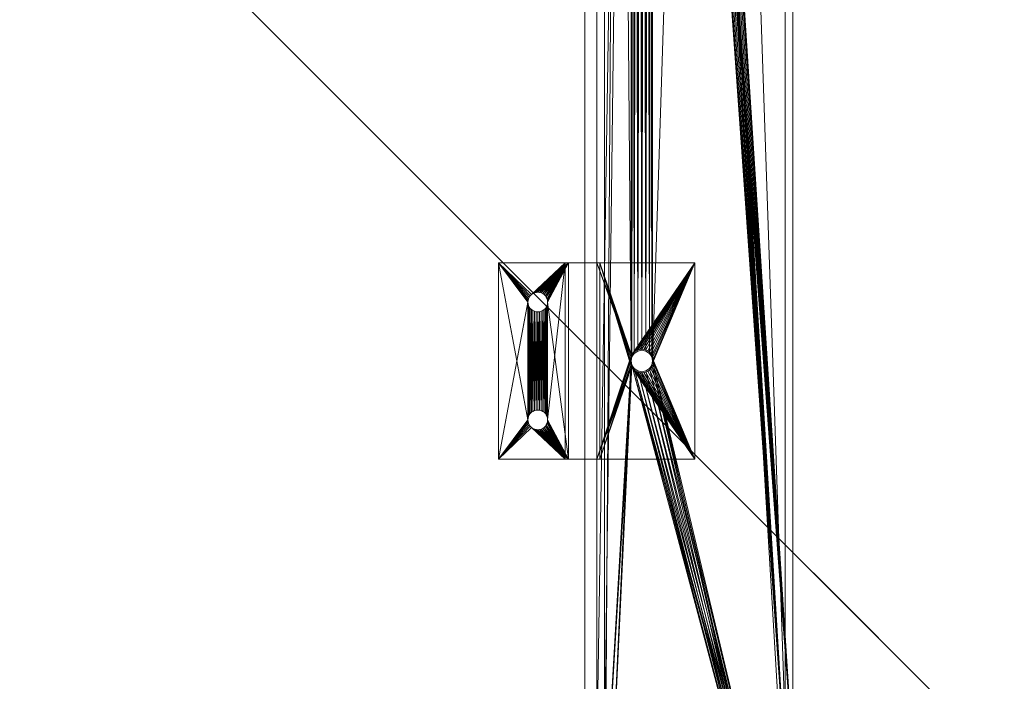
# Model space of a CAD drawing. Header units: millimetres. Extents: x -2623 to 24971, y -2173 to 12621.
# Tile 255 of 256: x 1303 to 1554, y 68 to 237. Entities that reach past the tile are written whole.
import ezdxf

# ---------------------------------------------------------------- set-up
doc = ezdxf.new("R2010")
doc.units = ezdxf.units.MM
for name, color, linetype, lineweight in [('Beam Dimensions', 4, 'Continuous', 5), ('Beam Dimensions @ 1536', 4, 'Continuous', 5), ('Beam Dimensions @ 768', 4, 'Continuous', 5), ('Top Dimensions', 4, 'Continuous', 5), ('Top Dimensions @ 1536', 4, 'Continuous', 5), ('Top Dimensions @ 192', 4, 'Continuous', 5), ('Top Dimensions @ 384', 4, 'Continuous', 5), ('Top Dimensions @ 768', 4, 'Continuous', 5), ('Track Leg Frames', 6, 'Continuous', 5), ('Track Spacer Bracket', 6, 'Continuous', 5), ('Workstation - Top', 4, 'Continuous', 5)]:
    doc.layers.add(name, color=color, linetype=linetype, lineweight=lineweight)
doc.styles.add('Arial-1.500', font='txt', dxfattribs={"height": 1.5})
doc.dimstyles.new('Dim-Style 1', dxfattribs={"dimtxt": 0.18, "dimasz": 1, "dimexe": 0.5, "dimexo": 0, "dimgap": 1, "dimtad": 1, "dimdec": 0, "dimzin": 0, "dimdsep": 46, "dimtxsty": 'Arial-1.500', "dimblk": 'OBLIQUE', "dimcen": 0.09, "dimclrd": 4, "dimclre": 4, "dimclrt": 4, "dimadec": 0, "dimazin": 0, "dimtfac": 1, "dimtdec": 4, "dimtmove": 0, "dimatfit": 1, "dimfxl": 1, "dimfxlon": 1, "dimtolj": 1, "dimtzin": 0, "dimlwd": 5, "dimlwe": 5, "dimarcsym": 0})
doc.dimstyles.new('Dim-Style 4', dxfattribs={"dimtxt": 0.18, "dimasz": 1, "dimexe": 0.5, "dimexo": 0, "dimgap": 1, "dimtad": 1, "dimdec": 0, "dimzin": 0, "dimdsep": 46, "dimtxsty": 'Arial-1.500', "dimblk": 'OBLIQUE', "dimcen": 0.09, "dimclrd": 4, "dimclre": 4, "dimclrt": 4, "dimadec": 0, "dimazin": 0, "dimtfac": 1, "dimtdec": 4, "dimtmove": 0, "dimatfit": 1, "dimfxl": 1, "dimfxlon": 1, "dimtolj": 1, "dimtzin": 0, "dimlwd": 5, "dimlwe": 5, "dimarcsym": 0})

# ---------------------------------------------------------------- blocks, each defined once
blk = doc.blocks.new('_Oblique')
at = {"color": 0, "linetype": 'ByBlock', "lineweight": -2}
blk.add_line((-0.5, -0.5), (0.5, 0.5), dxfattribs=at)
blk = doc.blocks.new('*D6')
at = {"layer": 'Beam Dimensions', "color": 4, "linetype": 'Continuous', "lineweight": 5}
for p, q in [((53, 587.5), (53, -293.76)), ((1447, 587.5), (1447, -293.76)), ((53, 474.24), (-1483, 474.24)), ((53, 474.24), (1447, 474.24)), ((1447, 474.24), (24970.84, 474.24))]:
    blk.add_line(p, q, dxfattribs=at)
at = {"layer": 'Defpoints', "color": 0}
for p in [(53, 587.5), (1447, 587.5), (1447, 474.24)]:
    blk.add_point(p, dxfattribs=at)
at = {"layer": 'Beam Dimensions', "color": 4, "lineweight": 5, "xscale": 1536, "yscale": 1536, "zscale": 1536}
blk.add_blockref('_Oblique', (53, 474.24), dxfattribs=at)
at = {"layer": 'Beam Dimensions', "color": 4, "lineweight": 5, "xscale": 1536, "yscale": 1536, "zscale": 1536, "rotation": 180}
blk.add_blockref('_Oblique', (1447, 474.24), dxfattribs=at)
at = {"layer": 'Beam Dimensions', "color": 4, "insert": (15512.92, 3186.43), "char_height": 2304, "attachment_point": 5, "style": 'Arial-1.500'}
blk.add_mtext('\\A1;Beam -  1394', dxfattribs=at)
blk = doc.blocks.new('*D11')
at = {"layer": 'Beam Dimensions', "color": 4, "linetype": 'Continuous', "lineweight": 5}
for p, q in [((53, 587.5), (53, 90.24)), ((1447, 587.5), (1447, 90.24)), ((53, 474.24), (-715, 474.24)), ((53, 474.24), (1447, 474.24)), ((1447, 474.24), (13208.92, 474.24))]:
    blk.add_line(p, q, dxfattribs=at)
at = {"layer": 'Defpoints', "color": 0}
for p in [(53, 587.5), (1447, 587.5), (1447, 474.24)]:
    blk.add_point(p, dxfattribs=at)
at = {"layer": 'Beam Dimensions', "color": 4, "lineweight": 5, "xscale": 768, "yscale": 768, "zscale": 768}
blk.add_blockref('_Oblique', (53, 474.24), dxfattribs=at)
at = {"layer": 'Beam Dimensions', "color": 4, "lineweight": 5, "xscale": 768, "yscale": 768, "zscale": 768, "rotation": 180}
blk.add_blockref('_Oblique', (1447, 474.24), dxfattribs=at)
at = {"layer": 'Beam Dimensions', "color": 4, "insert": (8479.96, 1830.34), "char_height": 1152, "attachment_point": 5, "style": 'Arial-1.500'}
blk.add_mtext('\\A1;Beam -  1394', dxfattribs=at)
blk = doc.blocks.new('*D105')
at = {"layer": 'Defpoints', "color": 0}
for p in [(1500, 1200), (1601.2, 1200), (1500, 0)]:
    blk.add_point(p, dxfattribs=at)
at = {"layer": 'Top Dimensions', "color": 4, "linetype": 'Continuous', "lineweight": 5}
for p, q in [((1601.2, 1200), (1601.2, 12455.04)), ((1500, 1200), (2369.2, 1200)), ((1601.2, 0), (1601.2, 1200)), ((1500, 0), (2369.2, 0)), ((1601.2, 0), (1601.2, -1536))]:
    blk.add_line(p, q, dxfattribs=at)
at = {"layer": 'Top Dimensions', "color": 4, "lineweight": 5, "xscale": 1536, "yscale": 1536, "zscale": 1536}
for p, rotation in [((1601.2, 1200), 270), ((1601.2, 0), 90)]:
    blk.add_blockref('_Oblique', p, dxfattribs=dict(at, rotation=rotation))
at = {"layer": 'Top Dimensions', "color": 4, "insert": (-1110.99, 9131.52), "char_height": 2304, "attachment_point": 5, "rotation": 90, "style": 'Arial-1.500'}
blk.add_mtext('\\A1;1200', dxfattribs=at)
blk = doc.blocks.new('*D106')
at = {"layer": 'Defpoints', "color": 0}
for p in [(1500, 1200), (1601.2, 1200), (1500, 0)]:
    blk.add_point(p, dxfattribs=at)
at = {"layer": 'Top Dimensions', "color": 4, "linetype": 'Continuous', "lineweight": 5}
for p, q in [((1601.2, 1200), (1601.2, 2606.88)), ((1500, 1200), (1697.2, 1200)), ((1601.2, 0), (1601.2, 1200)), ((1500, 0), (1697.2, 0)), ((1601.2, 0), (1601.2, -192))]:
    blk.add_line(p, q, dxfattribs=at)
at = {"layer": 'Top Dimensions', "color": 4, "lineweight": 5, "xscale": 192, "yscale": 192, "zscale": 192}
for p, rotation in [((1601.2, 1200), 270), ((1601.2, 0), 90)]:
    blk.add_blockref('_Oblique', p, dxfattribs=dict(at, rotation=rotation))
at = {"layer": 'Top Dimensions', "color": 4, "insert": (1262.18, 2191.44), "char_height": 288, "attachment_point": 5, "rotation": 90, "style": 'Arial-1.500'}
blk.add_mtext('\\A1;1200', dxfattribs=at)
blk = doc.blocks.new('*D108')
at = {"layer": 'Defpoints', "color": 0}
for p in [(1500, 1200), (1601.2, 1200), (1500, 0)]:
    blk.add_point(p, dxfattribs=at)
at = {"layer": 'Top Dimensions', "color": 4, "linetype": 'Continuous', "lineweight": 5}
for p, q in [((1601.2, 1200), (1601.2, 4013.76)), ((1500, 1200), (1793.2, 1200)), ((1601.2, 0), (1601.2, 1200)), ((1500, 0), (1793.2, 0)), ((1601.2, 0), (1601.2, -384))]:
    blk.add_line(p, q, dxfattribs=at)
at = {"layer": 'Top Dimensions', "color": 4, "lineweight": 5, "xscale": 384, "yscale": 384, "zscale": 384}
for p, rotation in [((1601.2, 1200), 270), ((1601.2, 0), 90)]:
    blk.add_blockref('_Oblique', p, dxfattribs=dict(at, rotation=rotation))
at = {"layer": 'Top Dimensions', "color": 4, "insert": (923.15, 3182.88), "char_height": 576, "attachment_point": 5, "rotation": 90, "style": 'Arial-1.500'}
blk.add_mtext('\\A1;1200', dxfattribs=at)
blk = doc.blocks.new('*D110')
at = {"layer": 'Defpoints', "color": 0}
for p in [(1500, 1200), (1601.2, 1200), (1500, 0)]:
    blk.add_point(p, dxfattribs=at)
at = {"layer": 'Top Dimensions', "color": 4, "linetype": 'Continuous', "lineweight": 5}
for p, q in [((1601.2, 1200), (1601.2, 6827.52)), ((1500, 1200), (1985.2, 1200)), ((1601.2, 0), (1601.2, 1200)), ((1500, 0), (1985.2, 0)), ((1601.2, 0), (1601.2, -768))]:
    blk.add_line(p, q, dxfattribs=at)
at = {"layer": 'Top Dimensions', "color": 4, "lineweight": 5, "xscale": 768, "yscale": 768, "zscale": 768}
for p, rotation in [((1601.2, 1200), 270), ((1601.2, 0), 90)]:
    blk.add_blockref('_Oblique', p, dxfattribs=dict(at, rotation=rotation))
at = {"layer": 'Top Dimensions', "color": 4, "insert": (245.1, 5165.76), "char_height": 1152, "attachment_point": 5, "rotation": 90, "style": 'Arial-1.500'}
blk.add_mtext('\\A1;1200', dxfattribs=at)
blk = doc.blocks.new('*U167')
at = {"layer": 'Beam Dimensions @ 1536'}
dim = blk.add_linear_dim(base=(1447, 474.24), p1=(53, 587.5), p2=(1447, 587.5), text='Beam -  <>', dimstyle='Dim-Style 1', override={"dimscale": 1536}, dxfattribs=at)
dim.commit()
dim.dimension.update_dxf_attribs({"geometry": '*D6', "text_midpoint": (15512.92, 3186.43)})
at = {"layer": 'Beam Dimensions @ 768'}
dim = blk.add_linear_dim(base=(1447, 474.24), p1=(53, 587.5), p2=(1447, 587.5), text='Beam -  <>', dimstyle='Dim-Style 1', override={"dimscale": 768}, dxfattribs=at)
dim.commit()
dim.dimension.update_dxf_attribs({"geometry": '*D11', "text_midpoint": (8479.96, 1830.34)})
blk = doc.blocks.new('*U170')
at = {"layer": 'Top Dimensions @ 1536'}
dim = blk.add_linear_dim(base=(1601.2, 1200), p1=(1500, 0), p2=(1500, 1200), angle=90, dimstyle='Dim-Style 4', override={"dimscale": 1536}, dxfattribs=at)
dim.commit()
dim.dimension.update_dxf_attribs({"geometry": '*D105', "text_midpoint": (-1110.99, 9131.52)})
at = {"layer": 'Top Dimensions @ 192'}
dim = blk.add_linear_dim(base=(1601.2, 1200), p1=(1500, 0), p2=(1500, 1200), angle=90, dimstyle='Dim-Style 4', override={"dimscale": 192}, dxfattribs=at)
dim.commit()
dim.dimension.update_dxf_attribs({"geometry": '*D106', "text_midpoint": (1262.18, 2191.44)})
at = {"layer": 'Top Dimensions @ 384'}
dim = blk.add_linear_dim(base=(1601.2, 1200), p1=(1500, 0), p2=(1500, 1200), angle=90, dimstyle='Dim-Style 4', override={"dimscale": 384}, dxfattribs=at)
dim.commit()
dim.dimension.update_dxf_attribs({"geometry": '*D108', "text_midpoint": (923.15, 3182.88)})
at = {"layer": 'Top Dimensions @ 768'}
dim = blk.add_linear_dim(base=(1601.2, 1200), p1=(1500, 0), p2=(1500, 1200), angle=90, dimstyle='Dim-Style 4', override={"dimscale": 768}, dxfattribs=at)
dim.commit()
dim.dimension.update_dxf_attribs({"geometry": '*D110', "text_midpoint": (245.1, 5165.76)})

msp = doc.modelspace()

# ---------------------------------------------------------------- block references
at = {"layer": 'Beam Dimensions'}
msp.add_blockref('*U167', (0, 0), dxfattribs=at)
at = {"layer": 'Top Dimensions'}
msp.add_blockref('*U170', (0, 0), dxfattribs=at)

# ---------------------------------------------------------------- meshes
at = {"layer": 'Track Leg Frames'}
mesh = msp.add_polyface(dxfattribs=at)
corners = [(1498, 2, 683.5), (1464.25, 150, 683.5), (1498, 1198, 683.5), (1458.75, 1050, 683.5), (1458.75, 150, 683.5), (1452, 2, 683.5), (1458.96, 151.05, 683.5), (1458.96, 598.95, 683.5), (1459.56, 598.06, 683.5), (1459.56, 151.94, 683.5), (1460.45, 597.46, 683.5), (1460.45, 152.54, 683.5), (1461.5, 597.25, 683.5), (1461.5, 152.75, 683.5), (1462.55, 597.46, 683.5), (1462.55, 152.54, 683.5), (1463.44, 598.06, 683.5), (1463.44, 151.94, 683.5), (1464.04, 598.95, 683.5), (1464.04, 151.05, 683.5), (1464.25, 600, 683.5), (1458.75, 600, 683.5), (1500, 0, 685.5), (1464.25, 1050, 685.5), (1464.25, 600, 685.5), (1464.25, 150, 685.5), (1464.04, 598.95, 685.5), (1464.04, 151.05, 685.5), (1463.44, 598.06, 685.5), (1463.44, 151.94, 685.5), (1462.55, 597.46, 685.5), (1462.55, 152.54, 685.5), (1461.5, 597.25, 685.5), (1461.5, 152.75, 685.5), (1460.45, 597.46, 685.5), (1460.45, 152.54, 685.5), (1459.56, 598.06, 685.5), (1459.56, 151.94, 685.5), (1458.96, 598.95, 685.5), (1458.96, 151.05, 685.5), (1458.75, 600, 685.5), (1458.75, 150, 685.5), (1450, 1200, 685.5), (1450, 0, 685.5), (1498, 1152, 637.5), (1464.25, 600, 637.5), (1498, 48, 637.5), (1464.04, 598.95, 637.5), (1463.44, 598.06, 637.5), (1462.55, 597.46, 637.5), (1461.5, 597.25, 637.5), (1460.45, 597.46, 637.5), (1459.56, 598.06, 637.5), (1458.96, 598.95, 637.5), (1458.75, 600, 637.5), (1452, 48, 637.5), (1452, 1152, 637.5), (1500, 50, 635.5), (1458.75, 600, 635.5), (1458.96, 598.95, 635.5), (1459.56, 598.06, 635.5), (1460.45, 597.46, 635.5), (1461.5, 597.25, 635.5), (1462.55, 597.46, 635.5), (1463.44, 598.06, 635.5), (1464.04, 598.95, 635.5), (1464.25, 600, 635.5), (1450, 1150, 635.5), (1450, 50, 635.5), (1452, 1198, 683.5), (1500, 1200, 685.5)]
mesh.append_faces([[corners[k] for k in face] for face in [(58, 54, 53, 59), (21, 40, 38, 7), (59, 53, 52, 60), (7, 38, 36, 8), (60, 52, 51, 61), (8, 36, 34, 10), (61, 51, 50, 62), (10, 34, 32, 12), (62, 50, 49, 63), (12, 32, 30, 14), (63, 49, 48, 64), (14, 30, 28, 16), (64, 48, 47, 65), (16, 28, 26, 18), (65, 47, 45, 66), (18, 26, 24, 20)]])
mesh.append_faces([[corners[k] for k in face] for face in [(0, 1, 2), (13, 14, 15), (7, 4, 21), (33, 34, 35), (35, 36, 37), (44, 45, 46), (55, 54, 56), (67, 58, 68), (42, 68, 43)]], dxfattribs={"vtx0": -1, "vtx1": -1})
mesh.append_faces([[corners[k] for k in face] for face in [(3, 4, 5), (22, 23, 24)]], dxfattribs={"vtx0": -1, "vtx1": -1, "vtx2": -1})
mesh.append_faces([[corners[k] for k in face] for face in [(6, 7, 8), (9, 8, 10), (11, 10, 12), (13, 12, 14), (15, 14, 16), (17, 16, 18), (19, 18, 20), (25, 24, 26), (27, 26, 28), (29, 28, 30), (31, 30, 32), (33, 32, 34), (35, 34, 36), (37, 36, 38), (39, 38, 40), (41, 42, 43), (46, 45, 47), (46, 47, 48), (46, 48, 49), (46, 49, 50), (46, 50, 51), (46, 51, 52), (46, 52, 53), (46, 53, 54), (57, 58, 59), (57, 59, 60), (57, 60, 61), (57, 61, 62), (57, 62, 63), (57, 63, 64), (57, 64, 65), (57, 65, 66), (46, 0, 2), (55, 69, 5)]], dxfattribs={"vtx0": -1, "vtx2": -1})
mesh.append_faces([[corners[k] for k in face] for face in [(70, 22, 57)]], dxfattribs={"vtx1": -1, "vtx2": -1})
mesh = msp.add_polyface(dxfattribs=at)
corners = [(1498, 1198, 683.5), (1464.25, 150, 683.5), (1464.25, 600, 683.5), (1464.25, 1050, 683.5), (1464.04, 601.05, 683.5), (1464.04, 1048.95, 683.5), (1463.44, 601.94, 683.5), (1463.44, 1048.06, 683.5), (1462.55, 602.54, 683.5), (1462.55, 1047.46, 683.5), (1461.5, 602.75, 683.5), (1461.5, 1047.25, 683.5), (1460.45, 602.54, 683.5), (1460.45, 1047.46, 683.5), (1459.56, 601.94, 683.5), (1459.56, 1048.06, 683.5), (1458.96, 601.05, 683.5), (1458.96, 1048.95, 683.5), (1458.75, 600, 683.5), (1458.75, 1050, 683.5), (1458.75, 150, 683.5), (1452, 2, 683.5), (1452, 1198, 683.5), (1500, 1200, 685.5), (1464.25, 1050, 685.5), (1500, 0, 685.5), (1458.75, 150, 685.5), (1458.75, 600, 685.5), (1458.75, 1050, 685.5), (1450, 1200, 685.5), (1458.96, 1048.95, 685.5), (1458.96, 601.05, 685.5), (1459.56, 601.94, 685.5), (1459.56, 1048.06, 685.5), (1460.45, 602.54, 685.5), (1460.45, 1047.46, 685.5), (1461.5, 602.75, 685.5), (1461.5, 1047.25, 685.5), (1462.55, 602.54, 685.5), (1462.55, 1047.46, 685.5), (1463.44, 601.94, 685.5), (1463.44, 1048.06, 685.5), (1464.04, 601.05, 685.5), (1464.04, 1048.95, 685.5), (1464.25, 600, 685.5), (1498, 1152, 637.5), (1458.75, 600, 637.5), (1458.96, 601.05, 637.5), (1459.56, 601.94, 637.5), (1460.45, 602.54, 637.5), (1461.5, 602.75, 637.5), (1462.55, 602.54, 637.5), (1463.44, 601.94, 637.5), (1464.04, 601.05, 637.5), (1464.25, 600, 637.5), (1500, 50, 635.5), (1464.25, 600, 635.5), (1500, 1150, 635.5), (1464.04, 601.05, 635.5), (1463.44, 601.94, 635.5), (1462.55, 602.54, 635.5), (1461.5, 602.75, 635.5), (1460.45, 602.54, 635.5), (1459.56, 601.94, 635.5), (1458.96, 601.05, 635.5), (1458.75, 600, 635.5), (1498, 48, 637.5), (1452, 1152, 637.5), (1452, 48, 637.5), (1450, 1150, 635.5), (1450, 50, 635.5)]
mesh.append_faces([[corners[k] for k in face] for face in [(56, 54, 53, 58), (2, 44, 42, 4), (58, 53, 52, 59), (4, 42, 40, 6), (59, 52, 51, 60), (6, 40, 38, 8), (60, 51, 50, 61), (8, 38, 36, 10), (61, 50, 49, 62), (10, 36, 34, 12), (62, 49, 48, 63), (12, 34, 32, 14), (63, 48, 47, 64), (14, 32, 31, 16), (64, 47, 46, 65), (16, 31, 27, 18)]])
mesh.append_faces([[corners[k] for k in face] for face in [(11, 12, 13), (13, 14, 15), (23, 24, 25), (37, 38, 39), (31, 28, 27), (55, 56, 57), (66, 0, 45), (67, 22, 68)]], dxfattribs={"vtx0": -1, "vtx1": -1})
mesh.append_faces([[corners[k] for k in face] for face in [(0, 1, 2), (19, 18, 20), (26, 27, 28), (26, 28, 29)]], dxfattribs={"vtx0": -1, "vtx1": -1, "vtx2": -1})
mesh.append_faces([[corners[k] for k in face] for face in [(3, 2, 4), (5, 4, 6), (7, 6, 8), (9, 8, 10), (11, 10, 12), (13, 12, 14), (15, 14, 16), (17, 16, 18), (19, 21, 22), (30, 31, 32), (33, 32, 34), (35, 34, 36), (37, 36, 38), (39, 38, 40), (41, 40, 42), (43, 42, 44), (45, 46, 47), (45, 47, 48), (45, 48, 49), (45, 49, 50), (45, 50, 51), (45, 51, 52), (45, 52, 53), (45, 53, 54), (57, 56, 58), (57, 58, 59), (57, 59, 60), (57, 60, 61), (57, 61, 62), (57, 62, 63), (57, 63, 64), (57, 64, 65), (23, 55, 57), (29, 69, 70)]], dxfattribs={"vtx0": -1, "vtx2": -1})
mesh = msp.add_polyface(dxfattribs=at)
corners = [(1463.44, 148.06, 683.5), (1464.04, 148.95, 683.5), (1498, 2, 683.5), (1464.25, 150, 683.5), (1452, 2, 683.5), (1458.75, 150, 683.5), (1458.96, 148.95, 683.5), (1459.56, 148.06, 683.5), (1460.45, 147.46, 683.5), (1458.96, 598.95, 683.5), (1458.96, 151.05, 683.5), (1459.56, 598.06, 683.5), (1459.56, 151.94, 683.5), (1460.45, 597.46, 683.5), (1460.45, 152.54, 683.5), (1461.5, 597.25, 683.5), (1461.5, 152.75, 683.5), (1462.55, 152.54, 683.5), (1463.44, 598.06, 683.5), (1463.44, 151.94, 683.5), (1464.04, 598.95, 683.5), (1464.04, 151.05, 683.5), (1464.25, 600, 683.5), (1461.5, 147.25, 683.5), (1462.55, 147.46, 683.5), (1500, 0, 685.5), (1464.25, 600, 685.5), (1464.25, 150, 685.5), (1464.04, 598.95, 685.5), (1464.04, 151.05, 685.5), (1463.44, 598.06, 685.5), (1463.44, 151.94, 685.5), (1462.55, 597.46, 685.5), (1462.55, 152.54, 685.5), (1461.5, 597.25, 685.5), (1461.5, 152.75, 685.5), (1459.56, 151.94, 685.5), (1458.96, 598.95, 685.5), (1458.96, 151.05, 685.5), (1458.75, 600, 685.5), (1458.75, 150, 685.5), (1464.04, 148.95, 685.5), (1463.44, 148.06, 685.5), (1462.55, 147.46, 685.5), (1461.5, 147.25, 685.5), (1460.45, 147.46, 685.5), (1459.56, 148.06, 685.5), (1458.96, 148.95, 685.5), (1450, 0, 685.5), (1460.45, 152.54, 685.5), (1498, 48, 637.5), (1458.75, 600, 637.5), (1452, 48, 637.5), (1500, 50, 635.5), (1450, 50, 635.5), (1458.75, 600, 635.5), (1452, 48, 18.5), (1498, 48, 18.5), (1452, 48, 15.5), (1452, 48, 5.5), (1498, 48, 5.5), (1498, 48, 15.5), (1476.88, 30.17, 15.5), (1475.96, 30.42, 15.5), (1475, 30.5, 15.5), (1474.04, 30.42, 15.5), (1471.46, 29.21, 15.5), (1471.46, 29.21, 18.5), (1474.04, 30.42, 18.5), (1475, 30.5, 18.5), (1475.96, 30.42, 18.5), (1476.88, 30.17, 18.5), (1500, 50, 5.5), (1450, 50, 5.5)]
mesh.append_faces([[corners[k] for k in face] for face in [(5, 40, 47, 6), (6, 47, 46, 7), (7, 46, 45, 8), (8, 45, 44, 23), (23, 44, 43, 24), (24, 43, 42, 0), (0, 42, 41, 1), (1, 41, 27, 3), (3, 27, 29, 21), (21, 29, 31, 19), (19, 31, 33, 17), (17, 33, 35, 16), (16, 35, 49, 14), (14, 49, 36, 12), (12, 36, 38, 10), (10, 38, 40, 5), (52, 56, 57, 50), (58, 59, 60, 61), (72, 73, 54, 53), (60, 59, 73, 72)]])
mesh.append_faces([[corners[k] for k in face] for face in [(4, 6, 2), (5, 9, 10), (10, 11, 12), (12, 13, 14), (14, 15, 16), (17, 18, 19), (19, 20, 21), (21, 22, 3), (27, 28, 29), (29, 30, 31), (31, 32, 33), (33, 34, 35), (36, 37, 38), (38, 39, 40), (25, 47, 48), (40, 48, 47), (50, 51, 52), (61, 66, 58)]], dxfattribs={"vtx0": -1, "vtx1": -1})
mesh.append_faces([[corners[k] for k in face] for face in [(25, 26, 27)]], dxfattribs={"vtx0": -1, "vtx1": -1, "vtx2": -1})
mesh.append_faces([[corners[k] for k in face] for face in [(2, 1, 3), (4, 5, 6), (2, 6, 7), (2, 7, 8), (2, 8, 23), (2, 23, 24), (2, 24, 0), (25, 27, 41), (25, 41, 42), (25, 42, 43), (25, 43, 44), (25, 44, 45), (25, 45, 46), (25, 46, 47), (61, 62, 63), (61, 63, 64), (61, 64, 65), (57, 68, 69), (57, 69, 70), (57, 70, 71)]], dxfattribs={"vtx0": -1, "vtx2": -1})
mesh.append_faces([[corners[k] for k in face] for face in [(0, 1, 2), (53, 54, 55), (57, 56, 67)]], dxfattribs={"vtx1": -1, "vtx2": -1})
at = {"layer": 'Track Spacer Bracket'}
mesh = msp.add_polyface(dxfattribs=at)
corners = [(1437.46, 135.43, 695), (1437.46, 164.57, 695), (1437.35, 135.86, 695), (1437.35, 164.14, 695), (1437.17, 136.25, 695), (1437.17, 163.75, 695), (1436.92, 136.61, 695), (1436.92, 163.39, 695), (1436.61, 136.92, 695), (1436.61, 163.08, 695), (1436.25, 137.17, 695), (1436.25, 162.83, 695), (1435.86, 137.35, 695), (1435.86, 162.65, 695), (1435.43, 137.46, 695), (1432.65, 164.14, 695), (1432.54, 135.43, 695), (1432.65, 135.86, 695), (1432.83, 163.75, 695), (1432.83, 136.25, 695), (1433.08, 163.39, 695), (1433.08, 136.61, 695), (1433.39, 163.08, 695), (1433.39, 136.92, 695), (1433.75, 162.83, 695), (1433.75, 137.17, 695), (1434.14, 162.65, 695), (1434.14, 137.35, 695), (1434.57, 162.54, 695), (1434.57, 137.46, 695), (1435, 162.5, 695), (1435, 137.5, 695), (1425, 125, 695), (1432.54, 134.57, 695), (1425, 175, 695), (1432.5, 135, 695), (1432.5, 165, 695), (1425, 125, 693), (1432.5, 165, 693), (1432.5, 135, 693), (1432.54, 164.57, 693), (1432.54, 135.43, 693), (1432.65, 164.14, 693), (1432.65, 135.86, 693), (1432.83, 163.75, 693), (1432.83, 136.25, 693), (1433.08, 163.39, 693), (1433.08, 136.61, 693), (1433.39, 163.08, 693), (1433.39, 136.92, 693), (1433.75, 162.83, 693), (1433.75, 137.17, 693), (1434.14, 162.65, 693), (1434.14, 137.35, 693), (1434.57, 162.54, 693), (1434.57, 137.46, 693), (1435, 162.5, 693), (1435, 137.5, 693), (1435.43, 162.54, 693), (1435.43, 137.46, 693), (1435.86, 162.65, 693), (1435.86, 137.35, 693), (1436.25, 162.83, 693), (1436.25, 137.17, 693), (1436.61, 163.08, 693), (1436.61, 136.92, 693), (1436.92, 163.39, 693), (1436.92, 136.61, 693), (1437.17, 163.75, 693), (1437.17, 136.25, 693), (1437.35, 164.14, 693), (1437.35, 135.86, 693)]
mesh.append_faces([[corners[k] for k in face] for face in [(49, 23, 21, 47), (51, 25, 23, 49), (53, 27, 25, 51), (55, 29, 27, 53), (57, 31, 29, 55), (59, 14, 31, 57), (61, 12, 14, 59), (63, 10, 12, 61), (65, 8, 10, 63)]])
mesh.append_faces([[corners[k] for k in face] for face in [(0, 1, 2), (2, 3, 4), (4, 5, 6), (6, 7, 8), (8, 9, 10), (10, 11, 12), (12, 13, 14), (32, 33, 34), (39, 40, 41), (41, 42, 43), (43, 44, 45), (45, 46, 47), (47, 48, 49), (49, 50, 51), (51, 52, 53), (53, 54, 55), (55, 56, 57), (57, 58, 59), (59, 60, 61), (61, 62, 63), (63, 64, 65), (65, 66, 67), (67, 68, 69), (69, 70, 71)]], dxfattribs={"vtx0": -1, "vtx1": -1})
mesh.append_faces([[corners[k] for k in face] for face in [(37, 38, 39)]], dxfattribs={"vtx0": -1, "vtx1": -1, "vtx2": -1})
mesh.append_faces([[corners[k] for k in face] for face in [(15, 16, 17), (18, 17, 19), (20, 19, 21), (22, 21, 23), (24, 23, 25), (26, 25, 27), (28, 27, 29), (30, 29, 31), (30, 31, 14), (34, 33, 35), (36, 35, 16)]], dxfattribs={"vtx0": -1, "vtx2": -1})
mesh = msp.add_polyface(dxfattribs=at)
corners = [(1437.35, 135.86, 695), (1437.46, 164.57, 695), (1437.35, 164.14, 695), (1437.17, 136.25, 695), (1437.17, 163.75, 695), (1436.92, 136.61, 695), (1436.92, 163.39, 695), (1436.61, 136.92, 695), (1436.61, 163.08, 695), (1436.25, 137.17, 695), (1436.25, 162.83, 695), (1435.86, 137.35, 695), (1435.86, 162.65, 695), (1435.43, 137.46, 695), (1435.43, 162.54, 695), (1435, 162.5, 695), (1432.54, 164.57, 695), (1432.54, 135.43, 695), (1432.65, 164.14, 695), (1432.65, 135.86, 695), (1432.83, 163.75, 695), (1432.83, 136.25, 695), (1433.08, 163.39, 695), (1433.08, 136.61, 695), (1433.39, 163.08, 695), (1433.39, 136.92, 695), (1433.75, 162.83, 695), (1433.75, 137.17, 695), (1434.14, 162.65, 695), (1434.14, 137.35, 695), (1434.57, 162.54, 695), (1434.57, 137.46, 695), (1425, 175, 695), (1432.5, 135, 695), (1432.5, 165, 695), (1425, 175, 693), (1432.54, 165.43, 693), (1425, 125, 693), (1432.5, 165, 693), (1432.5, 135, 693), (1432.54, 164.57, 693), (1432.54, 135.43, 693), (1432.65, 164.14, 693), (1432.65, 135.86, 693), (1432.83, 163.75, 693), (1432.83, 136.25, 693), (1433.08, 163.39, 693), (1433.08, 136.61, 693), (1433.39, 163.08, 693), (1433.39, 136.92, 693), (1433.75, 162.83, 693), (1433.75, 137.17, 693), (1434.14, 162.65, 693), (1434.14, 137.35, 693), (1434.57, 162.54, 693), (1434.57, 137.46, 693), (1435, 162.5, 693), (1435, 137.5, 693), (1435.43, 162.54, 693), (1435.43, 137.46, 693), (1435.86, 162.65, 693), (1435.86, 137.35, 693), (1436.25, 162.83, 693), (1436.25, 137.17, 693), (1436.61, 163.08, 693), (1436.61, 136.92, 693), (1436.92, 163.39, 693), (1436.92, 136.61, 693), (1437.17, 163.75, 693), (1437.17, 136.25, 693), (1437.35, 164.14, 693), (1437.35, 135.86, 693), (1437.46, 164.57, 693), (1425, 125, 695)]
mesh.append_faces([[corners[k] for k in face] for face in [(62, 10, 8, 64), (60, 12, 10, 62), (58, 14, 12, 60), (56, 15, 14, 58), (54, 30, 15, 56), (52, 28, 30, 54), (50, 26, 28, 52), (73, 32, 35, 37)]])
mesh.append_faces([[corners[k] for k in face] for face in [(16, 17, 18), (18, 19, 20), (20, 21, 22), (22, 23, 24), (24, 25, 26), (26, 27, 28), (28, 29, 30), (30, 31, 15), (34, 17, 16), (35, 36, 37)]], dxfattribs={"vtx0": -1, "vtx1": -1})
mesh.append_faces([[corners[k] for k in face] for face in [(32, 33, 34)]], dxfattribs={"vtx0": -1, "vtx1": -1, "vtx2": -1})
mesh.append_faces([[corners[k] for k in face] for face in [(0, 1, 2), (3, 2, 4), (5, 4, 6), (7, 6, 8), (9, 8, 10), (11, 10, 12), (13, 12, 14), (13, 14, 15), (37, 36, 38), (39, 38, 40), (41, 40, 42), (43, 42, 44), (45, 44, 46), (47, 46, 48), (49, 48, 50), (51, 50, 52), (53, 52, 54), (55, 54, 56), (57, 56, 58), (59, 58, 60), (61, 60, 62), (63, 62, 64), (65, 64, 66), (67, 66, 68), (69, 68, 70), (71, 70, 72)]], dxfattribs={"vtx0": -1, "vtx2": -1})
mesh = msp.add_polyface(dxfattribs=at)
corners = [(1442.82, 175, 695), (1425, 175, 695), (1433.39, 166.92, 695), (1433.75, 167.17, 695), (1434.14, 167.35, 695), (1434.57, 167.46, 695), (1432.5, 165, 695), (1432.54, 165.43, 695), (1432.65, 165.86, 695), (1432.83, 166.25, 695), (1433.08, 166.61, 695), (1432.83, 166.25, 693), (1432.65, 165.86, 693), (1425, 175, 693), (1432.54, 165.43, 693), (1442, 175, 693), (1435, 167.5, 693), (1434.57, 167.46, 693), (1434.14, 167.35, 693), (1433.75, 167.17, 693), (1433.39, 166.92, 693), (1433.08, 166.61, 693), (1432.5, 165, 693), (1435, 167.5, 695), (1435.43, 167.46, 693), (1435.43, 167.46, 695), (1435.86, 167.35, 693), (1435.86, 167.35, 695), (1436.25, 167.17, 693), (1436.25, 167.17, 695), (1436.61, 166.92, 693), (1436.61, 166.92, 695), (1436.92, 166.61, 693), (1436.92, 166.61, 695), (1437.17, 166.25, 693), (1437.17, 166.25, 695), (1437.35, 165.86, 693), (1437.35, 165.86, 695), (1437.17, 163.75, 693), (1437.17, 163.75, 695), (1437.35, 164.14, 695), (1437.35, 164.14, 693), (1436.92, 163.39, 693), (1436.92, 163.39, 695), (1436.61, 163.08, 693), (1436.61, 163.08, 695), (1433.39, 163.08, 693), (1433.39, 163.08, 695), (1433.75, 162.83, 695), (1433.75, 162.83, 693), (1433.08, 163.39, 693), (1433.08, 163.39, 695), (1432.83, 163.75, 693), (1432.83, 163.75, 695), (1432.65, 164.14, 693), (1432.65, 164.14, 695), (1432.54, 164.57, 693), (1432.54, 164.57, 695)]
mesh.append_faces([[corners[k] for k in face] for face in [(14, 7, 6, 22), (12, 8, 7, 14), (11, 9, 8, 12), (21, 10, 9, 11), (20, 2, 10, 21), (19, 3, 2, 20), (18, 4, 3, 19), (17, 5, 4, 18), (16, 23, 5, 17), (24, 25, 23, 16), (26, 27, 25, 24), (28, 29, 27, 26), (30, 31, 29, 28), (32, 33, 31, 30), (34, 35, 33, 32), (36, 37, 35, 34), (38, 39, 40, 41), (42, 43, 39, 38), (44, 45, 43, 42), (46, 47, 48, 49), (50, 51, 47, 46), (52, 53, 51, 50), (54, 55, 53, 52), (56, 57, 55, 54), (22, 6, 57, 56)]])
mesh.append_faces([[corners[k] for k in face] for face in [(0, 13, 1)]], dxfattribs={"vtx0": -1})
mesh.append_faces([[corners[k] for k in face] for face in [(15, 20, 13), (21, 13, 20)]], dxfattribs={"vtx0": -1, "vtx1": -1})
mesh.append_faces([[corners[k] for k in face] for face in [(0, 2, 3), (0, 3, 4), (0, 4, 5), (1, 6, 7), (1, 7, 8), (1, 8, 9), (1, 9, 10), (1, 10, 2), (13, 12, 14), (15, 16, 17), (15, 17, 18), (15, 18, 19), (15, 19, 20), (0, 15, 13)]], dxfattribs={"vtx0": -1, "vtx2": -1})
mesh.append_faces([[corners[k] for k in face] for face in [(0, 1, 2), (11, 12, 13), (21, 11, 13)]], dxfattribs={"vtx1": -1, "vtx2": -1})
mesh = msp.add_polyface(dxfattribs=at)
corners = [(1437.46, 134.57, 695), (1442.82, 125, 695), (1437.5, 135, 695), (1437.5, 165, 695), (1437.46, 135.43, 695), (1437.35, 134.14, 695), (1437.17, 133.75, 695), (1436.92, 133.39, 695), (1436.61, 133.08, 695), (1436.25, 132.83, 695), (1435.86, 132.65, 695), (1435.43, 132.54, 695), (1435, 132.5, 695), (1434.57, 132.54, 695), (1437.35, 135.86, 693), (1437.46, 164.57, 693), (1437.46, 135.43, 693), (1437.5, 165, 693), (1437.5, 135, 693), (1442, 175, 693), (1442, 125, 693), (1435, 132.5, 693), (1435.43, 132.54, 693), (1435.86, 132.65, 693), (1436.25, 132.83, 693), (1436.61, 133.08, 693), (1436.92, 133.39, 693), (1437.17, 133.75, 693), (1437.35, 134.14, 693), (1437.46, 134.57, 693), (1450.82, 175, 687.5), (1450.82, 125, 687.5), (1458.68, 148.97, 687.5), (1458.9, 148.5, 687.5), (1450, 125, 685.5), (1458.68, 151.03, 685.5), (1458.55, 150.52, 685.5), (1458.5, 150, 685.5), (1458.55, 149.48, 685.5), (1458.68, 148.97, 685.5), (1458.9, 148.5, 685.5), (1460.47, 147.18, 685.5), (1460.47, 147.18, 687.5), (1460.98, 147.05, 687.5), (1460.98, 147.05, 685.5), (1460, 147.4, 685.5), (1460, 147.4, 687.5), (1459.57, 147.7, 685.5), (1459.57, 147.7, 687.5), (1459.2, 148.07, 685.5), (1459.2, 148.07, 687.5), (1458.55, 149.48, 687.5), (1458.5, 150, 687.5), (1442.82, 175, 695), (1475, 125, 687.5)]
mesh.append_faces([[corners[k] for k in face] for face in [(18, 2, 4, 16), (29, 0, 2, 18), (41, 42, 43, 44), (45, 46, 42, 41), (47, 48, 46, 45), (49, 50, 48, 47), (40, 33, 50, 49), (39, 32, 33, 40), (38, 51, 32, 39), (37, 52, 51, 38), (31, 30, 53, 1)]])
mesh.append_faces([[corners[k] for k in face] for face in [(0, 1, 2), (2, 3, 4), (14, 15, 16), (16, 17, 18), (32, 31, 33), (34, 31, 20)]], dxfattribs={"vtx0": -1, "vtx1": -1})
mesh.append_faces([[corners[k] for k in face] for face in [(2, 1, 3)]], dxfattribs={"vtx0": -1, "vtx1": -1, "vtx2": -1})
mesh.append_faces([[corners[k] for k in face] for face in [(1, 0, 5), (1, 5, 6), (1, 6, 7), (1, 7, 8), (1, 8, 9), (1, 9, 10), (1, 10, 11), (1, 11, 12), (1, 12, 13), (18, 19, 20), (20, 21, 22), (20, 22, 23), (20, 23, 24), (20, 24, 25), (20, 25, 26), (20, 26, 27), (20, 27, 28), (20, 28, 29), (20, 29, 18), (34, 35, 36), (34, 36, 37), (34, 37, 38), (34, 38, 39), (34, 39, 40), (34, 54, 31), (20, 31, 1)]], dxfattribs={"vtx0": -1, "vtx2": -1})
mesh.append_faces([[corners[k] for k in face] for face in [(30, 31, 32)]], dxfattribs={"vtx1": -1, "vtx2": -1})
mesh = msp.add_polyface(dxfattribs=at)
corners = [(1437.46, 135.43, 695), (1437.5, 165, 695), (1437.46, 164.57, 695), (1442.82, 175, 695), (1434.57, 167.46, 695), (1435, 167.5, 695), (1435.43, 167.46, 695), (1435.86, 167.35, 695), (1436.25, 167.17, 695), (1436.61, 166.92, 695), (1436.92, 166.61, 695), (1437.17, 166.25, 695), (1437.35, 165.86, 695), (1437.46, 165.43, 695), (1442.82, 125, 695), (1437.46, 135.43, 693), (1437.46, 164.57, 693), (1437.5, 165, 693), (1437.5, 135, 693), (1442, 175, 693), (1437.46, 165.43, 693), (1437.35, 165.86, 693), (1437.17, 166.25, 693), (1436.92, 166.61, 693), (1436.61, 166.92, 693), (1436.25, 167.17, 693), (1435.86, 167.35, 693), (1435.43, 167.46, 693), (1435, 167.5, 693), (1437.35, 164.14, 693), (1437.35, 164.14, 695), (1450.82, 175, 687.5), (1458.68, 148.97, 687.5), (1458.55, 149.48, 687.5), (1458.5, 150, 687.5), (1458.55, 150.52, 687.5), (1458.68, 151.03, 687.5), (1458.9, 151.5, 687.5), (1450, 125, 685.5), (1450, 175, 685.5), (1458.68, 151.03, 685.5), (1458.9, 151.5, 685.5), (1458.55, 150.52, 685.5), (1458.5, 150, 685.5), (1459.2, 151.93, 685.5), (1459.2, 151.93, 687.5), (1459.57, 152.3, 685.5), (1459.57, 152.3, 687.5), (1460, 152.6, 685.5), (1460, 152.6, 687.5), (1460.47, 152.82, 685.5), (1460.47, 152.82, 687.5), (1442, 125, 693), (1475, 175, 687.5)]
mesh.append_faces([[corners[k] for k in face] for face in [(20, 13, 12, 21), (17, 1, 13, 20), (16, 2, 1, 17), (29, 30, 2, 16), (42, 35, 34, 43), (40, 36, 35, 42), (41, 37, 36, 40), (44, 45, 37, 41), (46, 47, 45, 44), (48, 49, 47, 46), (50, 51, 49, 48), (52, 19, 39, 38)]])
mesh.append_faces([[corners[k] for k in face] for face in [(3, 1, 14), (40, 39, 41), (53, 39, 31), (31, 19, 3)]], dxfattribs={"vtx0": -1, "vtx1": -1})
mesh.append_faces([[corners[k] for k in face] for face in [(18, 17, 19)]], dxfattribs={"vtx0": -1, "vtx1": -1, "vtx2": -1})
mesh.append_faces([[corners[k] for k in face] for face in [(0, 1, 2), (3, 4, 5), (3, 5, 6), (3, 6, 7), (3, 7, 8), (3, 8, 9), (3, 9, 10), (3, 10, 11), (3, 11, 12), (3, 12, 13), (3, 13, 1), (15, 16, 17), (19, 17, 20), (19, 20, 21), (19, 21, 22), (19, 22, 23), (19, 23, 24), (19, 24, 25), (19, 25, 26), (19, 26, 27), (19, 27, 28), (31, 32, 33), (31, 33, 34), (31, 34, 35), (31, 35, 36), (31, 36, 37), (31, 39, 19)]], dxfattribs={"vtx0": -1, "vtx2": -1})
mesh.append_faces([[corners[k] for k in face] for face in [(38, 39, 40)]], dxfattribs={"vtx1": -1, "vtx2": -1})
mesh = msp.add_polyface(dxfattribs=at)
corners = [(1475, 175, 687.5), (1464.5, 150, 687.5), (1475, 125, 687.5), (1464.45, 149.48, 687.5), (1464.32, 148.97, 687.5), (1464.1, 148.5, 687.5), (1463.8, 148.07, 687.5), (1463.43, 147.7, 687.5), (1463, 147.4, 687.5), (1462.53, 147.18, 687.5), (1462.02, 147.05, 687.5), (1461.5, 147, 687.5), (1460.98, 147.05, 687.5), (1460.47, 147.18, 687.5), (1460, 147.4, 687.5), (1459.57, 147.7, 687.5), (1459.2, 148.07, 687.5), (1458.9, 148.5, 687.5), (1450.82, 125, 687.5), (1475, 125, 685.5), (1450, 125, 685.5), (1458.9, 148.5, 685.5), (1459.2, 148.07, 685.5), (1459.57, 147.7, 685.5), (1460, 147.4, 685.5), (1460.47, 147.18, 685.5), (1460.98, 147.05, 685.5), (1461.5, 147, 685.5), (1462.02, 147.05, 685.5), (1462.53, 147.18, 685.5), (1463, 147.4, 685.5), (1463.43, 147.7, 685.5), (1463.8, 148.07, 685.5), (1464.1, 148.5, 685.5), (1464.32, 148.97, 685.5), (1464.45, 149.48, 685.5), (1464.5, 150, 685.5), (1475, 175, 685.5)]
mesh.append_faces([[corners[k] for k in face] for face in [(35, 3, 1, 36), (34, 4, 3, 35), (33, 5, 4, 34), (32, 6, 5, 33), (31, 7, 6, 32), (30, 8, 7, 31), (29, 9, 8, 30), (28, 10, 9, 29), (27, 11, 10, 28), (26, 12, 11, 27)]])
mesh.append_faces([[corners[k] for k in face] for face in [(0, 1, 2), (2, 17, 18), (19, 36, 37)]], dxfattribs={"vtx0": -1, "vtx1": -1})
mesh.append_faces([[corners[k] for k in face] for face in [(2, 1, 3), (2, 3, 4), (2, 4, 5), (2, 5, 6), (2, 6, 7), (2, 7, 8), (2, 8, 9), (2, 9, 10), (2, 10, 11), (2, 11, 12), (2, 12, 13), (2, 13, 14), (2, 14, 15), (2, 15, 16), (2, 16, 17), (19, 21, 22), (19, 22, 23), (19, 23, 24), (19, 24, 25), (19, 25, 26), (19, 26, 27), (19, 27, 28), (19, 28, 29), (19, 29, 30), (19, 30, 31), (19, 31, 32), (19, 32, 33), (19, 33, 34), (19, 34, 35), (19, 35, 36)]], dxfattribs={"vtx0": -1, "vtx2": -1})
mesh.append_faces([[corners[k] for k in face] for face in [(19, 2, 20)]], dxfattribs={"vtx1": -1})
mesh.append_faces([[corners[k] for k in face] for face in [(19, 20, 21)]], dxfattribs={"vtx1": -1, "vtx2": -1})
mesh = msp.add_polyface(dxfattribs=at)
corners = [(1475, 175, 687.5), (1450.82, 175, 687.5), (1458.9, 151.5, 687.5), (1459.2, 151.93, 687.5), (1459.57, 152.3, 687.5), (1460, 152.6, 687.5), (1460.47, 152.82, 687.5), (1460.98, 152.95, 687.5), (1461.5, 153, 687.5), (1462.02, 152.95, 687.5), (1462.53, 152.82, 687.5), (1463, 152.6, 687.5), (1463.43, 152.3, 687.5), (1463.8, 151.93, 687.5), (1464.1, 151.5, 687.5), (1464.32, 151.03, 687.5), (1464.45, 150.52, 687.5), (1464.5, 150, 687.5), (1475, 175, 685.5), (1464.5, 150, 685.5), (1464.45, 150.52, 685.5), (1464.32, 151.03, 685.5), (1464.1, 151.5, 685.5), (1463.8, 151.93, 685.5), (1463.43, 152.3, 685.5), (1463, 152.6, 685.5), (1462.53, 152.82, 685.5), (1462.02, 152.95, 685.5), (1461.5, 153, 685.5), (1460.98, 152.95, 685.5), (1460.47, 152.82, 685.5), (1460, 152.6, 685.5), (1459.57, 152.3, 685.5), (1459.2, 151.93, 685.5), (1458.9, 151.5, 685.5), (1450, 175, 685.5), (1475, 125, 685.5), (1475, 125, 687.5)]
mesh.append_faces([[corners[k] for k in face] for face in [(29, 7, 6, 30), (28, 8, 7, 29), (27, 9, 8, 28), (26, 10, 9, 27), (25, 11, 10, 26), (24, 12, 11, 25), (23, 13, 12, 24), (22, 14, 13, 23), (21, 15, 14, 22), (20, 16, 15, 21), (19, 17, 16, 20), (36, 18, 0, 37)]])
mesh.append_faces([[corners[k] for k in face] for face in [(35, 0, 18)]], dxfattribs={"vtx0": -1})
mesh.append_faces([[corners[k] for k in face] for face in [(18, 34, 35)]], dxfattribs={"vtx0": -1, "vtx1": -1})
mesh.append_faces([[corners[k] for k in face] for face in [(0, 2, 3), (0, 3, 4), (0, 4, 5), (0, 5, 6), (0, 6, 7), (0, 7, 8), (0, 8, 9), (0, 9, 10), (0, 10, 11), (0, 11, 12), (0, 12, 13), (0, 13, 14), (0, 14, 15), (0, 15, 16), (0, 16, 17), (18, 19, 20), (18, 20, 21), (18, 21, 22), (18, 22, 23), (18, 23, 24), (18, 24, 25), (18, 25, 26), (18, 26, 27), (18, 27, 28), (18, 28, 29), (18, 29, 30), (18, 30, 31), (18, 31, 32), (18, 32, 33), (18, 33, 34)]], dxfattribs={"vtx0": -1, "vtx2": -1})
mesh.append_faces([[corners[k] for k in face] for face in [(0, 1, 2)]], dxfattribs={"vtx1": -1, "vtx2": -1})
mesh = msp.add_polyface(dxfattribs=at)
corners = [(1432.83, 133.75, 695), (1432.65, 134.14, 695), (1425, 125, 695), (1432.54, 134.57, 695), (1442.82, 125, 695), (1434.57, 132.54, 695), (1434.14, 132.65, 695), (1433.75, 132.83, 695), (1433.39, 133.08, 695), (1433.08, 133.39, 695), (1442, 125, 693), (1425, 125, 693), (1433.39, 133.08, 693), (1433.75, 132.83, 693), (1434.14, 132.65, 693), (1434.57, 132.54, 693), (1435, 132.5, 693), (1432.5, 135, 693), (1432.54, 134.57, 693), (1432.65, 134.14, 693), (1432.83, 133.75, 693), (1433.08, 133.39, 693), (1432.54, 135.43, 693), (1432.54, 135.43, 695), (1432.5, 135, 695), (1432.65, 135.86, 693), (1432.65, 135.86, 695), (1432.83, 136.25, 693), (1432.83, 136.25, 695), (1433.08, 136.61, 693), (1433.08, 136.61, 695), (1436.92, 136.61, 693), (1436.92, 136.61, 695), (1436.61, 136.92, 695), (1436.61, 136.92, 693), (1437.17, 136.25, 693), (1437.17, 136.25, 695), (1437.35, 135.86, 693), (1437.35, 135.86, 695), (1437.46, 135.43, 693), (1437.46, 135.43, 695), (1437.35, 134.14, 693), (1437.35, 134.14, 695), (1437.46, 134.57, 695), (1437.46, 134.57, 693), (1437.17, 133.75, 693), (1437.17, 133.75, 695), (1436.92, 133.39, 693), (1436.92, 133.39, 695), (1436.61, 133.08, 693), (1436.61, 133.08, 695), (1436.25, 132.83, 693), (1436.25, 132.83, 695), (1435.86, 132.65, 693), (1435.86, 132.65, 695), (1435.43, 132.54, 693), (1435.43, 132.54, 695), (1435, 132.5, 695)]
mesh.append_faces([[corners[k] for k in face] for face in [(22, 23, 24, 17), (25, 26, 23, 22), (27, 28, 26, 25), (29, 30, 28, 27), (31, 32, 33, 34), (35, 36, 32, 31), (37, 38, 36, 35), (39, 40, 38, 37), (41, 42, 43, 44), (45, 46, 42, 41), (47, 48, 46, 45), (49, 50, 48, 47), (51, 52, 50, 49), (53, 54, 52, 51), (55, 56, 54, 53), (16, 57, 56, 55), (15, 5, 57, 16), (14, 6, 5, 15), (13, 7, 6, 14), (12, 8, 7, 13), (21, 9, 8, 12), (20, 0, 9, 21), (19, 1, 0, 20), (18, 3, 1, 19), (17, 24, 3, 18)]])
mesh.append_faces([[corners[k] for k in face] for face in [(11, 4, 2)]], dxfattribs={"vtx0": -1})
mesh.append_faces([[corners[k] for k in face] for face in [(4, 8, 2), (9, 2, 8), (10, 4, 11)]], dxfattribs={"vtx0": -1, "vtx1": -1})
mesh.append_faces([[corners[k] for k in face] for face in [(2, 1, 3), (4, 5, 6), (4, 6, 7), (4, 7, 8), (10, 12, 13), (10, 13, 14), (10, 14, 15), (10, 15, 16), (11, 17, 18), (11, 18, 19), (11, 19, 20), (11, 20, 21), (11, 21, 12)]], dxfattribs={"vtx0": -1, "vtx2": -1})
mesh.append_faces([[corners[k] for k in face] for face in [(0, 1, 2), (9, 0, 2), (10, 11, 12)]], dxfattribs={"vtx1": -1, "vtx2": -1})
at = {"layer": 'Workstation - Top'}
mesh = msp.add_polyface(dxfattribs=at)
corners = [(0, 0, 695), (1500, 0, 695), (1500, 1200, 695), (0, 1200, 695), (0, 0, 720), (1500, 0, 720), (1500, 1200, 720), (0, 1200, 720)]
mesh.append_faces([[corners[k] for k in face] for face in [(0, 1, 5, 4), (1, 2, 6, 5), (2, 3, 7, 6), (3, 0, 4, 7), (0, 3, 2, 1), (4, 5, 6, 7)]])

doc.saveas('drawing.dxf')
